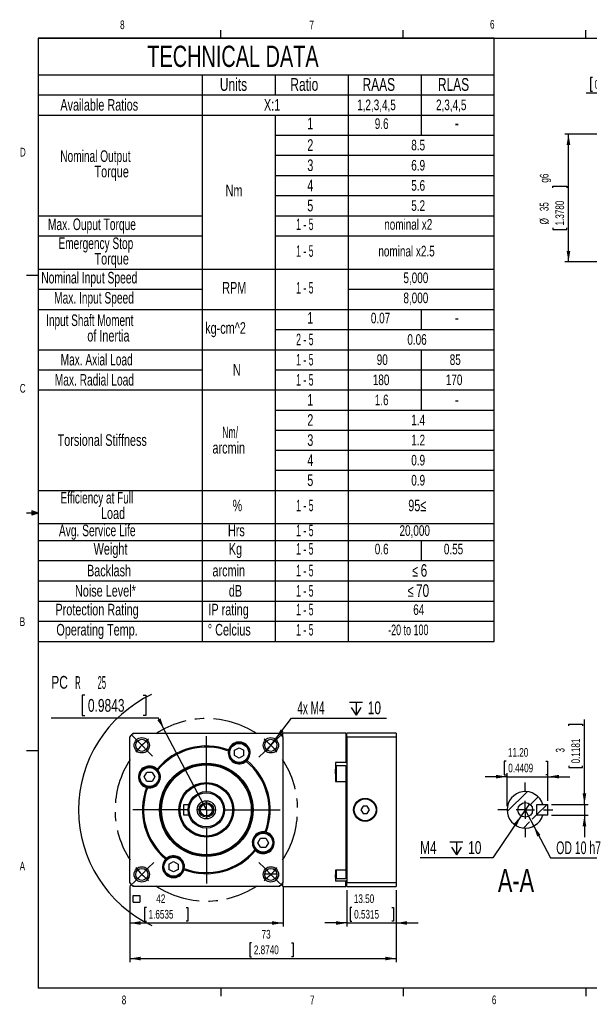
# Model space of a CAD drawing. Extents: x 11 to 421, y 5 to 275.
# Tile 1 of 9: x 11 to 167, y 6 to 275. Entities that reach past the tile are written whole.
import ezdxf
from ezdxf.enums import TextEntityAlignment as Align

# ---------------------------------------------------------------- set-up
doc = ezdxf.new("R2010")
doc.units = 0
doc.header["$PDSIZE"] = -1
doc.linetypes.add('CENTERX2', pattern=[20.32, 12.7, -2.54, 2.54, -2.54])
doc.layers.get('0').update_dxf_attribs({"linetype": 'CONTINUOUS'})
doc.dimstyles.new('SLDDIMSTYLE1', dxfattribs={"dimtxt": 3.5, "dimasz": 3, "dimexe": 0, "dimexo": 0.0625, "dimgap": 0.875, "dimtad": 0, "dimtih": 1, "dimtoh": 1, "dimrnd": 1e-09, "dimzin": 12, "dimblk1": 'NONE', "dimsah": 1, "dimcen": 0, "dimazin": 3, "dimtfac": 1, "dimtmove": 0, "dimatfit": 3})
doc.dimstyles.new('SLDDIMSTYLE3', dxfattribs={"dimtxt": 2.38125, "dimasz": 3, "dimexe": 0, "dimexo": 0.0625, "dimgap": 0.595313, "dimtad": 1, "dimrnd": 1e-09, "dimzin": 12, "dimsah": 1, "dimcen": 0.09, "dimazin": 3, "dimtfac": 1, "dimtmove": 0, "dimatfit": 3})
doc.dimstyles.new('SLDDIMSTYLE4', dxfattribs={"dimtxt": 2.38125, "dimasz": 3, "dimexe": 0, "dimexo": 0.0625, "dimgap": 0.595313, "dimtad": 1, "dimrnd": 1e-09, "dimzin": 12, "dimsah": 1, "dimcen": 0.09, "dimazin": 3, "dimtfac": 1, "dimtofl": 0, "dimtmove": 0, "dimatfit": 3})
doc.dimstyles.new('SLDDIMSTYLE5', dxfattribs={"dimtxt": 3.5, "dimasz": 3, "dimexe": 0, "dimexo": 0.0625, "dimgap": 0.875, "dimtad": 0, "dimtih": 1, "dimtoh": 1, "dimrnd": 1e-09, "dimzin": 12, "dimsah": 1, "dimcen": 0, "dimazin": 3, "dimtfac": 1, "dimtofl": 0, "dimtmove": 0, "dimatfit": 3})
doc.dimstyles.new('SLDDIMSTYLE6', dxfattribs={"dimtxt": 2.38125, "dimasz": 3, "dimexe": 0, "dimexo": 0.0625, "dimgap": 0.595313, "dimtad": 1, "dimrnd": 1e-09, "dimzin": 4, "dimsah": 1, "dimcen": 0.09, "dimazin": 3, "dimtfac": 1, "dimtmove": 0, "dimatfit": 3})
doc.dimstyles.new('SLDDIMSTYLE8', dxfattribs={"dimtxt": 3.5, "dimasz": 3, "dimexe": 0, "dimexo": 0.0625, "dimgap": 0.875, "dimtad": 0, "dimtih": 1, "dimtoh": 1, "dimrnd": 1e-09, "dimzin": 12, "dimsah": 1, "dimcen": 0, "dimazin": 3, "dimtfac": 1, "dimtofl": 0, "dimtmove": 0, "dimatfit": 3})

# ---------------------------------------------------------------- blocks, each defined once
blk = doc.blocks.new('SW_TABLEANNOTATION_1')
at = {"color": 0, "linetype": 'CONTINUOUS'}
for p, q in [((0, 0), (0, -165.24)), ((124.88, 0), (0, 0)), ((124.88, -165.24), (124.88, 0)), ((0, -10), (124.88, -10)), ((44.88, -10), (44.88, -165.24)), ((64.88, -10), (64.88, -15.53)), ((84.88, -10), (84.88, -165.24)), ((104.88, -10), (104.88, -26.53)), ((0, -15.53), (124.88, -15.53)), ((0, -21.03), (124.88, -21.03)), ((64.88, -21.03), (64.88, -165.24)), ((64.88, -26.53), (124.88, -26.53)), ((64.88, -32.05), (124.88, -32.05)), ((64.88, -37.58), (124.88, -37.58)), ((64.88, -43.1), (124.88, -43.1)), ((0, -48.63), (44.88, -48.63)), ((64.88, -48.63), (124.88, -48.63)), ((0, -54.15), (44.88, -54.15)), ((64.88, -54.15), (124.88, -54.15)), ((0, -63.27), (124.88, -63.27)), ((0, -68.77), (44.88, -68.77)), ((84.88, -68.77), (124.88, -68.77)), ((0, -74.29), (124.88, -74.29)), ((104.88, -74.29), (104.88, -79.79)), ((64.88, -79.79), (124.88, -79.79)), ((0, -85.32), (124.88, -85.32)), ((104.88, -85.32), (104.88, -101.87)), ((0, -90.84), (44.88, -90.84)), ((64.88, -90.84), (124.88, -90.84)), ((0, -96.37), (124.88, -96.37)), ((64.88, -101.87), (124.88, -101.87)), ((64.88, -107.37), (124.88, -107.37)), ((64.88, -112.87), (124.88, -112.87)), ((64.88, -118.37), (124.88, -118.37)), ((0, -123.87), (124.88, -123.87)), ((0, -132.98), (124.88, -132.98)), ((0, -137.57), (124.88, -137.57)), ((104.88, -137.57), (104.88, -143.09)), ((0, -143.09), (124.88, -143.09)), ((0, -148.66), (124.88, -148.66)), ((0, -154.19), (124.88, -154.19)), ((0, -159.71), (124.88, -159.71)), ((0, -165.24), (124.88, -165.24))]:
    blk.add_line(p, q, dxfattribs=at)
for s, height, width, p in [('TECHNICAL DATA', 5.8208, 0.7, (29.89, -9.6)), ('Units', 3.5, 0.7, (49.75, -15.46)), ('Ratio', 3.5, 0.7, (69.07, -15.46)), ('RAAS', 3.5, 0.7, (88.84, -15.46)), ('RLAS', 3.5, 0.7, (109.49, -15.46)), ('Available Ratios', 3.175, 0.7, (6.06, -20.79)), ('X:1', 3.175, 0.7, (61.83, -20.79)), ('1,2,3,4,5', 2.91, 0.7, (87.36, -20.58)), ('2,3,4,5', 2.91, 0.7, (108.97, -20.58)), ('1', 3.17, 0.7, (73.71, -25.89)), ('9.6', 2.91, 0.7, (92.19, -25.72)), ('-', 3.5, 0.7, (114.1, -26.04)), ('2', 3.17, 0.7, (73.71, -31.8)), ('8.5', 2.91, 0.7, (102.19, -31.59)), ('Nominal Output ', 3.175, 0.653333, (6.04, -34.83)), ('Torque', 3.175, 0.7, (15.41, -39.06)), ('3', 3.17, 0.7, (73.71, -37.32)), ('6.9', 2.91, 0.7, (102.19, -37.12)), ('Nm', 3.175, 0.7, (51.33, -44.26)), ('4', 3.17, 0.7, (73.71, -42.85)), ('5.6', 2.91, 0.7, (102.19, -42.65)), ('5', 3.17, 0.7, (73.71, -48.38)), ('5.2', 2.91, 0.7, (102.19, -48.17)), ('Max. Ouput Torque', 3.175, 0.658824, (2.67, -53.51)), ('1 - 5', 3.175, 0.56, (70.66, -53.51)), ('nominal x2', 2.91, 0.7, (94.78, -53.33)), ('Emergency Stop ', 3.175, 0.653333, (5.53, -58.71)), ('nominal x2.5', 2.9104, 0.7, (93.17, -60.65)), ('Torque', 3.175, 0.7, (15.41, -62.94)), ('1 - 5', 3.175, 0.56, (70.66, -60.83)), ('Nominal Input Speed', 3.175, 0.663158, (0.83, -68.13)), ('5,000', 2.91, 0.7, (100.04, -67.96)), ('RPM', 3.175, 0.7, (50.4, -70.9)), ('1 - 5', 3.175, 0.56, (70.66, -70.9)), ('Max. Input Speed', 3.175, 0.65625, (4.36, -73.65)), ('8,000', 2.91, 0.7, (100.04, -73.47)), ('Input Shaft Moment ', 3.175, 0.644737, (2.18, -79.8)), ('1', 3.17, 0.7, (73.71, -79.16)), ('0.07', 2.91, 0.7, (91.12, -78.98)), ('kg-cm^ 2', 3.175, 0.7, (45.74, -81.92)), ('-', 3.5, 0.7, (114.1, -79.3)), ('of Inertia', 3.175, 0.7, (13.44, -84.04)), ('2 - 5', 3.175, 0.56, (70.66, -85.06)), ('0.06', 2.91, 0.7, (101.12, -84.86)), ('Max. Axial Load', 3.175, 0.653333, (6.14, -90.59)), ('1 - 5', 3.175, 0.56, (70.66, -90.59)), ('90', 2.91, 0.7, (92.73, -90.39)), ('85', 2.91, 0.7, (112.73, -90.39)), ('Max. Radial Load', 3.175, 0.65625, (4.54, -96.12)), ('N', 3.17, 0.7, (53.31, -93.35)), ('1 - 5', 3.175, 0.56, (70.66, -96.12)), ('180', 2.91, 0.7, (91.65, -95.91)), ('170', 2.91, 0.7, (111.65, -95.91)), ('1', 3.17, 0.7, (73.71, -101.63)), ('1.6', 2.91, 0.7, (92.19, -101.42)), ('-', 3.5, 0.7, (114.1, -101.81)), ('2', 3.17, 0.7, (73.71, -107.13)), ('1.4', 2.91, 0.7, (102.19, -106.92)), ('Nm/  ', 3.175, 0.56, (50.4, -110.51)), ('Torsional Stiffness', 3.175, 0.7, (5.31, -112.63)), ('arcmin', 3.175, 0.7, (47.73, -114.74)), ('3', 3.17, 0.7, (73.71, -112.63)), ('1.2', 2.91, 0.7, (102.19, -112.42)), ('4', 3.17, 0.7, (73.71, -118.13)), ('0.9', 2.91, 0.7, (102.19, -117.92)), ('5', 3.17, 0.7, (73.71, -123.63)), ('0.9', 2.91, 0.7, (102.19, -123.42)), ('Efficiency at Full ', 3.175, 0.644737, (6.09, -128.42)), ('%', 3.17, 0.7, (53.24, -130.54)), ('1 - 5', 3.175, 0.56, (70.66, -130.54)), ('95≤', 3.175, 0.7, (101.37, -130.54)), ('Load', 3.175, 0.7, (17.18, -132.66)), ('Avg. Service Life', 3.175, 0.658824, (5.67, -137.39)), ('Hrs', 3.175, 0.7, (51.97, -137.39)), ('1 - 5', 3.175, 0.56, (70.66, -137.39)), ('20,000', 2.91, 0.7, (98.97, -137.21)), ('Weight', 3.175, 0.7, (15.18, -142.44)), ('Kg', 3.175, 0.7, (52.21, -142.44)), ('1 - 5', 3.175, 0.56, (70.66, -142.44)), ('0.6', 2.91, 0.7, (92.19, -142.27)), ('0.55', 2.91, 0.7, (111.12, -142.27)), ('Backlash', 3.175, 0.7, (13.37, -148.39)), ('arcmin', 3.175, 0.7, (47.73, -148.39)), ('1 - 5', 3.175, 0.56, (70.66, -148.39)), ('≤', 3.17, 0.7, (102.45, -148.45)), ('6', 3.44, 0.7, (104.77, -148.56)), ('Noise Level*', 3.175, 0.7, (10.06, -153.93)), ('dB', 3.175, 0.7, (52.22, -153.93)), ('1 - 5', 3.175, 0.56, (70.66, -153.93)), ('≤', 3.17, 0.7, (101.18, -153.97)), ('70', 3.44, 0.7, (103.5, -154.08)), ('Protection Rating', 3.175, 0.7, (4.72, -159.07)), ('IP rating', 3.175, 0.7, (46.62, -159.07)), ('1 - 5', 3.175, 0.56, (70.66, -159.07)), ('64', 2.91, 0.7, (102.73, -158.89)), ('Operating Temp.', 3.175, 0.7, (4.97, -164.59)), ('%%d', 3.175, 0.7, (46.45, -164.59)), ('Celcius', 3.175, 0.7, (48.47, -164.59)), ('1 - 5', 3.175, 0.56, (70.66, -164.59)), ('-20 to 100', 2.91, 0.63, (95.86, -164.42))]:
    blk.add_text(s, height=height, dxfattribs=dict(at, width=width)).set_placement(p, align=Align.BOTTOM_LEFT)
blk = doc.blocks.new('*D31')
at = {"color": 7, "linetype": 'CONTINUOUS'}
for p, q in [((167.71, 259.52), (167.23, 259.52)), ((167.23, 259.52), (167.23, 255.73)), ((178.6, 259.52), (179.08, 259.52)), ((179.08, 259.52), (179.08, 255.73)), ((200.66, 255.25), (165.99, 255.25)), ((167.23, 255.73), (167.71, 255.73)), ((179.08, 255.73), (178.6, 255.73)), ((200.66, 244.72), (200.66, 256.25)), ((203.16, 255.25), (200.66, 255.25)), ((203.16, 248.52), (203.16, 256.25)), ((203.16, 255.25), (209.16, 255.25))]:
    blk.add_line(p, q, dxfattribs=at)
for points in [[(200.66, 255.25), (197.66, 255.75), (197.66, 254.75)], [(203.16, 255.25), (206.16, 254.75), (206.16, 255.75)]]:
    blk.add_solid(points, dxfattribs=at)
at = {"color": 7, "linetype": 'CONTINUOUS', "width": 0.7}
for s, p in [('2.50', (169.11, 260, 15.6)), ('0.0984', (168.32, 255.73, 15.6))]:
    blk.add_text(s, height=2.381, dxfattribs=at).set_placement(p, align=Align.BOTTOM_LEFT)
blk = doc.blocks.new('*D34')
at = {"color": 7, "linetype": 'CONTINUOUS'}
for p, q in [((199.96, 244.02), (160.16, 244.02)), ((161.16, 209.02), (161.16, 244.02)), ((156.89, 229.24), (156.89, 229.72)), ((156.89, 229.72), (160.67, 229.72)), ((160.67, 229.72), (160.67, 229.24)), ((156.89, 218.35), (156.89, 217.87)), ((156.89, 217.87), (160.67, 217.87)), ((160.67, 217.87), (160.67, 218.35)), ((199.96, 209.02), (160.16, 209.02))]:
    blk.add_line(p, q, dxfattribs=at)
for points in [[(161.16, 244.02), (160.66, 241.02), (161.66, 241.02)], [(161.16, 209.02), (161.66, 212.02), (160.66, 212.02)]]:
    blk.add_solid(points, dxfattribs=at)
at = {"color": 7, "linetype": 'CONTINUOUS', "width": 0.7}
for s, p in [(' g6', (156.41, 230.08, 15.6)), ('35', (156.41, 222.87, 15.6)), ('1.3780', (160.67, 218.96, 15.6)), ('%%c', (156.41, 219.27, 15.6))]:
    blk.add_text(s, height=2.381, rotation=90, dxfattribs=at).set_placement(p, align=Align.BOTTOM_LEFT)
blk = doc.blocks.new('*D50')
at = {"color": 7, "linetype": 'CONTINUOUS'}
for p, q in [((100.46, 36.86), (100.46, 26.86)), ((113.96, 36.86), (113.96, 26.86)), ((101.85, 32.13), (101.36, 32.13)), ((101.36, 32.13), (101.36, 28.35)), ((112.73, 32.13), (113.21, 32.13)), ((113.21, 32.13), (113.21, 28.35)), ((100.46, 27.86), (94.46, 27.86)), ((100.46, 27.86), (113.96, 27.86)), ((101.36, 28.35), (101.85, 28.35)), ((113.21, 28.35), (112.73, 28.35)), ((113.96, 27.86), (119.96, 27.86))]:
    blk.add_line(p, q, dxfattribs=at)
for points in [[(100.46, 27.86), (97.46, 28.36), (97.46, 27.36)], [(113.96, 27.86), (116.96, 27.36), (116.96, 28.36)]]:
    blk.add_solid(points, dxfattribs=at)
at = {"color": 7, "linetype": 'CONTINUOUS', "width": 0.7}
for s, p in [('13.50', (102.37, 32.61, -7.65)), ('0.5315', (102.45, 28.35, -7.65))]:
    blk.add_text(s, height=2.381, dxfattribs=at).set_placement(p, align=Align.BOTTOM_LEFT)
blk = doc.blocks.new('SW_SYMBOL_MOD_BOX')
at = {"color": 0, "linetype": 'CONTINUOUS'}
for p, q in [((200, 200), (200, 800)), ((200, 800), (800, 800)), ((200, 200), (800, 200)), ((800, 800), (800, 200))]:
    blk.add_line(p, q, dxfattribs=at)
blk = doc.blocks.new('*D51')
at = {"color": 7, "linetype": 'CONTINUOUS'}
for p, q in [((40.96, 37.86), (40.96, 26.86)), ((82.96, 37.86), (82.96, 26.86)), ((45.54, 32.13), (45.05, 32.13)), ((45.05, 32.13), (45.05, 28.35)), ((56.42, 32.13), (56.9, 32.13)), ((56.9, 32.13), (56.9, 28.35)), ((40.96, 27.86), (82.96, 27.86)), ((45.05, 28.35), (45.54, 28.35)), ((56.9, 28.35), (56.42, 28.35))]:
    blk.add_line(p, q, dxfattribs=at)
for points in [[(40.96, 27.86), (43.96, 27.36), (43.96, 28.36)], [(82.96, 27.86), (79.96, 28.36), (79.96, 27.36)]]:
    blk.add_solid(points, dxfattribs=at)
at = {"color": 7, "linetype": 'CONTINUOUS', "xscale": 0.0030416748, "yscale": 0.0030416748, "zscale": 0.0030416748}
blk.add_blockref('SW_SYMBOL_MOD_BOX', (41.29, 32.94), dxfattribs=at)
at = {"color": 7, "linetype": 'CONTINUOUS', "width": 0.7}
for s, p in [('42', (48.25, 32.61, -7.65)), ('1.6535', (46.14, 28.35, -7.65))]:
    blk.add_text(s, height=2.381, dxfattribs=at).set_placement(p, align=Align.BOTTOM_LEFT)
blk = doc.blocks.new('*D52')
at = {"color": 7, "linetype": 'CONTINUOUS'}
for p, q in [((40.96, 37.86), (40.96, 17.12)), ((113.96, 36.86), (113.96, 17.12)), ((74.37, 22.38), (73.89, 22.38)), ((73.89, 22.38), (73.89, 18.6)), ((85.25, 22.38), (85.74, 22.38)), ((85.74, 22.38), (85.74, 18.6)), ((40.96, 18.12), (113.96, 18.12)), ((73.89, 18.6), (74.37, 18.6)), ((85.74, 18.6), (85.25, 18.6))]:
    blk.add_line(p, q, dxfattribs=at)
for points in [[(40.96, 18.12), (43.96, 17.62), (43.96, 18.62)], [(113.96, 18.12), (110.96, 18.62), (110.96, 17.62)]]:
    blk.add_solid(points, dxfattribs=at)
at = {"color": 7, "linetype": 'CONTINUOUS', "width": 0.7}
for s, p in [('73', (77.09, 22.87, -7.65)), ('2.8740', (74.98, 18.6, -7.65))]:
    blk.add_text(s, height=2.381, dxfattribs=at).set_placement(p, align=Align.BOTTOM_LEFT)
blk = doc.blocks.new('*D53')
at = {"color": 7, "linetype": 'CONTINUOUS'}
for p, q in [((28.63, 90.24), (27.92, 90.24)), ((27.92, 90.24), (27.92, 84.68)), ((44.63, 90.24), (45.34, 90.24)), ((45.34, 90.24), (45.34, 84.68)), ((48.82, 83.97), (19.48, 83.97)), ((27.92, 84.68), (28.63, 84.68)), ((45.34, 84.68), (44.63, 84.68)), ((50.36, 81.01), (48.82, 83.97)), ((61.96, 58.86), (50.36, 81.01))]:
    blk.add_line(p, q, dxfattribs=at)
blk.add_arc((61.96, 58.86), 35, 115.3403, 244.7028, dxfattribs=at)
blk.add_solid([(50.36, 81.01), (49.42, 83.9), (48.53, 83.44)], dxfattribs=at)
for s, width, p in [('PC', 0.7, (19.48, 91, -7.65)), ('R        25', 0.445455, (26.03, 90.95, -7.65)), ('0.9843', 0.7, (29.52, 84.68, -7.65))]:
    blk.add_text(s, height=3.5, dxfattribs=dict(at, width=width)).set_placement(p, align=Align.BOTTOM_LEFT)
blk = doc.blocks.new('SW_SYMBOL_HOLE_DEPTH')
at = {"color": 0, "linetype": 'CONTINUOUS'}
for p, q in [((0, 875), (800, 875)), ((400, 875), (400, 75)), ((100, 555), (400, 75)), ((700, 555), (400, 75))]:
    blk.add_line(p, q, dxfattribs=at)
blk = doc.blocks.new('*D54')
at = {"color": 7, "linetype": 'CONTINUOUS'}
for p, q in [((80.91, 78.21), (85.3, 83.97)), ((85.3, 83.97), (111.35, 83.97)), ((78.36, 74.87), (80.91, 78.21))]:
    blk.add_line(p, q, dxfattribs=at)
blk.add_solid([(80.91, 78.21), (83.13, 80.29), (82.33, 80.9)], dxfattribs=at)
at = {"color": 7, "linetype": 'CONTINUOUS', "xscale": 0.0044707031, "yscale": 0.0044707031, "zscale": 0.0044707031}
blk.add_blockref('SW_SYMBOL_HOLE_DEPTH', (101.17, 84.45), dxfattribs=at)
at = {"color": 7, "linetype": 'CONTINUOUS'}
for s, width, p in [('4x M4 ', 0.583333, (86.89, 84.02, -7.65)), ('10', 0.7, (106.17, 84.02, -7.65))]:
    blk.add_text(s, height=3.5, dxfattribs=dict(at, width=width)).set_placement(p, align=Align.BOTTOM_LEFT)
blk = doc.blocks.new('_NONE')
blk = doc.blocks.new('SW_CENTERMARKSYMBOL_19')
at = {"color": 0, "linetype": 'CONTINUOUS'}
for p, q in [((-1.77, 37.12), (-2.93, 38.29)), ((17.68, 22.68), (17.68, 37.86)), ((37.12, 37.12), (38.61, 38.61)), ((0, 35.36), (-1.77, 37.12)), ((0, 35.36), (1.77, 33.59)), ((35.36, 35.36), (33.59, 33.59)), ((35.36, 35.36), (37.12, 37.12)), ((1.77, 33.59), (2.93, 32.42)), ((33.59, 33.59), (32.1, 32.1)), ((17.68, 17.68), (17.68, 20.18)), ((12.68, 17.68), (-2.5, 17.68)), ((17.68, 17.68), (15.18, 17.68)), ((17.68, 17.68), (17.68, 15.18)), ((17.68, 17.68), (20.18, 17.68)), ((22.68, 17.68), (37.86, 17.68)), ((17.68, 12.68), (17.68, -2.5)), ((1.77, 1.77), (3.25, 3.25)), ((33.59, 1.77), (32.1, 3.25)), ((0, 0), (-1.77, -1.77)), ((0, 0), (1.77, 1.77)), ((35.36, 0), (33.59, 1.77)), ((35.36, 0), (37.12, -1.77)), ((-1.77, -1.77), (-3.25, -3.25)), ((37.12, -1.77), (38.61, -3.25))]:
    blk.add_line(p, q, dxfattribs=at)
at = {"color": 0, "linetype": 'CENTERX2'}
for start, end in [(56.4592, 123.5408), (146.4592, 213.5408), (326.4592, 33.5408), (236.4592, 303.5408)]:
    blk.add_arc((17.68, 17.68), 25, start, end, dxfattribs=at)
at = {"color": 0, "linetype": 'CONTINUOUS'}
for start, end in [(135, 140.7296), (129.2704, 135), (45, 50.7296), (39.2704, 45), (219.2704, 225), (225, 230.7296), (315, 320.7296), (309.2704, 315)]:
    blk.add_arc((17.68, 17.68), 25, start, end, dxfattribs=at)
blk = doc.blocks.new('*D56')
at = {"color": 7, "linetype": 'CONTINUOUS'}
for p, q in [((144.06, 72.22), (143.58, 72.22)), ((143.58, 72.22), (143.58, 68.43)), ((154.94, 72.22), (155.43, 72.22)), ((155.43, 72.22), (155.43, 68.43)), ((144.34, 67.95), (138.34, 67.95)), ((143.58, 68.43), (144.06, 68.43)), ((144.34, 59.86), (144.34, 68.95)), ((144.34, 67.95), (155.54, 67.95)), ((155.43, 68.43), (154.94, 68.43)), ((155.54, 61.36), (155.54, 68.95)), ((155.54, 67.95), (161.54, 67.95))]:
    blk.add_line(p, q, dxfattribs=at)
for points in [[(144.34, 67.95), (141.34, 68.45), (141.34, 67.45)], [(155.54, 67.95), (158.54, 67.45), (158.54, 68.45)]]:
    blk.add_solid(points, dxfattribs=at)
at = {"color": 7, "linetype": 'CONTINUOUS', "width": 0.7}
for s, p in [('11.20', (144.58, 72.7, 0.1)), ('0.4409', (144.67, 68.43, 0.1))]:
    blk.add_text(s, height=2.381, dxfattribs=at).set_placement(p, align=Align.BOTTOM_LEFT)
blk = doc.blocks.new('*D57')
at = {"color": 7, "linetype": 'CONTINUOUS'}
for p, q in [((149.34, 58.86), (151.65, 54.43)), ((151.65, 54.43), (156.23, 45.68)), ((156.23, 45.68), (178.53, 45.68))]:
    blk.add_line(p, q, dxfattribs=at)
blk.add_solid([(151.65, 54.43), (152.6, 51.54), (153.48, 52)], dxfattribs=at)
at = {"color": 7, "linetype": 'CONTINUOUS', "width": 0.6125}
blk.add_text('OD 10 h7', height=3.5, dxfattribs=at).set_placement((157.81, 45.68, 40.68), align=Align.BOTTOM_LEFT)
blk = doc.blocks.new('*D58')
at = {"color": 7, "linetype": 'CONTINUOUS'}
for p, q in [((161.27, 81.85), (161.27, 82.33)), ((161.27, 82.33), (165.05, 82.33)), ((165.05, 82.33), (165.05, 81.85)), ((165.54, 60.36), (165.54, 83.57)), ((161.27, 70.96), (161.27, 70.48)), ((161.27, 70.48), (165.05, 70.48)), ((165.05, 70.48), (165.05, 70.96)), ((156.54, 60.36), (166.54, 60.36)), ((165.54, 60.36), (165.54, 57.36)), ((156.54, 57.36), (166.54, 57.36)), ((165.54, 57.36), (165.54, 51.36))]:
    blk.add_line(p, q, dxfattribs=at)
for points in [[(165.54, 60.36), (166.04, 63.36), (165.04, 63.36)], [(165.54, 57.36), (165.04, 54.36), (166.04, 54.36)]]:
    blk.add_solid(points, dxfattribs=at)
at = {"color": 7, "linetype": 'CONTINUOUS', "width": 0.7}
for s, height, p in [('0.1181', 2.381, (165.05, 71.57, 40.68)), ('3', 2.38, (160.79, 74.56, 40.68))]:
    blk.add_text(s, height=height, rotation=90, dxfattribs=at).set_placement(p, align=Align.BOTTOM_LEFT)
blk = doc.blocks.new('*D59')
at = {"color": 7, "linetype": 'CONTINUOUS'}
for p, q in [((150.45, 60.52), (148.22, 57.21)), ((148.22, 57.21), (140.43, 45.68)), ((140.43, 45.68), (120.5, 45.68))]:
    blk.add_line(p, q, dxfattribs=at)
blk.add_solid([(148.22, 57.21), (146.12, 55), (146.95, 54.44)], dxfattribs=at)
at = {"color": 7, "linetype": 'CONTINUOUS', "xscale": 0.0044707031, "yscale": 0.0044707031, "zscale": 0.0044707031}
blk.add_blockref('SW_SYMBOL_HOLE_DEPTH', (128.67, 46.16), dxfattribs=at)
at = {"color": 7, "linetype": 'CONTINUOUS', "width": 0.7}
for s, p in [('M4 ', (120.5, 45.73, 40.68)), ('10', (133.67, 45.73, 40.68))]:
    blk.add_text(s, height=3.5, dxfattribs=at).set_placement(p, align=Align.BOTTOM_LEFT)
blk = doc.blocks.new('SW_CENTERMARKSYMBOL_20')
at = {"color": 0, "linetype": 'CONTINUOUS'}
for p, q in [((0, 5), (0, 7.5)), ((-5, 0), (-7.5, 0)), ((0, 0), (-2.5, 0)), ((0, 0), (0, 2.5)), ((0, 0), (0, -2.5)), ((0, 0), (2.5, 0)), ((5, 0), (7.5, 0)), ((0, -5), (0, -7.5))]:
    blk.add_line(p, q, dxfattribs=at)

msp = doc.modelspace()

# ---------------------------------------------------------------- linework, layer by layer
at = {"color": 7, "linetype": 'CONTINUOUS'}
for p, q in [((15.907, 270.309), (415.957, 270.309)), ((15.907, 270.309), (15.907, 9.959)), ((65.907, 270.309), (65.907, 272.463)), ((115.913, 270.309), (115.913, 272.463)), ((165.919, 270.309), (165.919, 272.463)), ((15.907, 205.221), (12.732, 205.221)), ((14.2, 140.744), (14.2, 139.56)), ((15.907, 140.134), (14.2, 140.744)), ((15.907, 140.134), (14.2, 140.363)), ((15.907, 140.134), (12.732, 140.134)), ((15.907, 140.134), (14.2, 139.872)), ((15.907, 140.134), (14.2, 139.56)), ((40.959, 38.863), (40.959, 78.863)), ((41.959, 79.863), (81.959, 79.863)), ((100.159, 79.863), (82.959, 79.863)), ((82.959, 78.863), (82.959, 79.863)), ((82.959, 78.863), (82.959, 38.863)), ((100.459, 79.563), (100.159, 79.863)), ((100.159, 79.863), (100.159, 71.854)), ((113.959, 79.863), (100.459, 79.863)), ((100.459, 78.863), (100.459, 79.863)), ((100.459, 78.863), (113.959, 78.863)), ((100.459, 78.863), (100.459, 38.863)), ((113.959, 79.863), (113.959, 78.863)), ((113.959, 78.863), (113.959, 38.863)), ((69.709, 75.174), (70.959, 75.895)), ((70.959, 75.895), (72.209, 75.174)), ((15.907, 75.046), (12.732, 75.046)), ((68.071, 75.262), (68.004, 74.966)), ((69.709, 73.73), (69.709, 75.174)), ((70.959, 73.009), (69.709, 73.73)), ((72.209, 73.73), (70.959, 73.009)), ((72.209, 73.73), (72.209, 75.174)), ((72.883, 72.15), (73.105, 72.355)), ((100.159, 71.854), (97.359, 71.854)), ((97.359, 71.854), (97.359, 70.015)), ((97.559, 70.913), (97.359, 70.713)), ((100.159, 70.913), (97.559, 70.913)), ((97.559, 70.913), (97.559, 66.658)), ((100.159, 71.854), (100.459, 71.702)), ((100.359, 70.713), (100.159, 70.913)), ((100.159, 70.913), (100.159, 66.658)), ((100.359, 70.713), (100.359, 66.55)), ((44.927, 67.863), (45.649, 69.113)), ((45.649, 66.613), (44.927, 67.863)), ((47.093, 69.113), (45.649, 69.113)), ((47.093, 69.113), (47.814, 67.863)), ((47.814, 67.863), (47.093, 66.613)), ((48.673, 69.787), (48.468, 70.009)), ((97.359, 68.698), (97.359, 70.015)), ((97.359, 68.698), (97.359, 66.658)), ((45.561, 64.975), (45.856, 64.908)), ((47.093, 66.613), (45.649, 66.613)), ((97.359, 66.658), (100.159, 66.658)), ((100.159, 66.658), (100.159, 42.363)), ((100.159, 66.658), (100.459, 66.506)), ((144.359, 58.377), (149.822, 63.84)), ((150.776, 60.304), (152.871, 62.399)), ((55.759, 60.363), (57.19, 60.363)), ((55.759, 57.363), (55.759, 60.363)), ((104.882, 59.863), (104.305, 58.863)), ((106.037, 59.863), (104.882, 59.863)), ((106.614, 58.863), (106.037, 59.863)), ((152.536, 57.573), (155.326, 60.363)), ((152.536, 60.363), (155.536, 60.363)), ((152.536, 57.363), (152.536, 60.363)), ((152.536, 60.363), (154.105, 60.363)), ((155.536, 57.363), (155.536, 60.363)), ((57.19, 57.363), (55.759, 57.363)), ((104.305, 58.863), (104.882, 57.863)), ((104.882, 57.863), (106.037, 57.863)), ((106.037, 57.863), (106.614, 58.863)), ((151.247, 56.285), (152.536, 57.573)), ((155.536, 57.363), (152.536, 57.363)), ((154.105, 57.363), (152.536, 57.363)), ((148.849, 53.887), (150.506, 55.544)), ((78.358, 52.752), (78.062, 52.819)), ((76.104, 49.863), (76.826, 51.113)), ((76.826, 48.613), (76.104, 49.863)), ((76.826, 51.113), (78.269, 51.113)), ((76.826, 48.613), (78.269, 48.613)), ((78.269, 51.113), (78.991, 49.863)), ((78.991, 49.863), (78.269, 48.613)), ((75.245, 47.94), (75.451, 47.718)), ((51.036, 45.577), (50.814, 45.372)), ((51.709, 43.997), (52.959, 44.718)), ((51.709, 43.997), (51.709, 42.553)), ((52.959, 44.718), (54.209, 43.997)), ((54.209, 43.997), (54.209, 42.553)), ((52.959, 41.832), (51.709, 42.553)), ((54.209, 42.553), (52.959, 41.832)), ((55.848, 42.465), (55.915, 42.761)), ((77.994, 41.342), (81.28, 41.342)), ((100.159, 42.363), (97.359, 42.363)), ((97.359, 42.363), (97.359, 41.069)), ((97.359, 40.309), (97.359, 41.069)), ((97.559, 42.363), (97.559, 40.042)), ((100.159, 42.363), (100.459, 42.626)), ((100.159, 42.362), (100.159, 40.042)), ((100.359, 42.537), (100.359, 40.242)), ((81.959, 37.863), (41.959, 37.863)), ((82.959, 37.863), (82.959, 38.863)), ((82.959, 37.863), (100.159, 37.863)), ((97.359, 40.309), (97.359, 39.363)), ((97.359, 40.242), (97.559, 40.042)), ((100.159, 39.363), (97.359, 39.363)), ((97.559, 40.042), (100.159, 40.042)), ((100.159, 40.042), (100.359, 40.242)), ((100.159, 39.363), (100.459, 39.626)), ((100.159, 37.863), (100.159, 39.363)), ((100.159, 37.863), (100.459, 38.163)), ((113.959, 38.863), (100.459, 38.863)), ((100.459, 37.863), (100.459, 38.863)), ((100.459, 37.863), (113.959, 37.863)), ((113.959, 38.863), (113.959, 37.863)), ((415.957, 9.959), (15.907, 9.959)), ((65.907, 9.959), (65.907, 7.805)), ((115.913, 9.959), (115.913, 7.805)), ((165.919, 9.959), (165.919, 7.805))]:
    msp.add_line(p, q, dxfattribs=at)
at = {"color": 8, "linetype": 'CONTINUOUS'}
for p, q in [((100.459, 70.712), (100.359, 70.712)), ((100.359, 41.342), (100.459, 41.342))]:
    msp.add_line(p, q, dxfattribs=at)
at = {"color": 7, "linetype": 'CONTINUOUS'}
for centre, radius in [((44.282, 76.541), 2.1), ((79.637, 76.541), 2.1), ((44.282, 76.541), 1.65), ((70.959, 74.452), 2.8), ((70.959, 74.452), 2.6), ((79.637, 76.541), 1.65), ((46.371, 67.863), 2.8), ((46.371, 67.863), 2.6), ((61.959, 58.863), 12.8), ((61.959, 58.863), 12.5), ((61.959, 58.863), 12.3), ((61.959, 58.863), 7.5), ((61.959, 58.863), 7.48), ((61.959, 58.863), 7.18), ((61.959, 58.863), 5), ((61.959, 58.863), 4.7), ((61.959, 58.863), 2.5), ((61.959, 58.863), 2), ((61.959, 58.863), 1.65), ((105.459, 58.863), 3.15), ((105.459, 58.863), 3), ((149.336, 58.863), 2), ((77.548, 49.863), 2.8), ((77.548, 49.863), 2.6), ((52.959, 43.275), 2.8), ((52.959, 43.275), 2.6), ((44.282, 41.186), 2.1), ((79.637, 41.186), 2.1), ((44.282, 41.186), 1.65), ((79.637, 41.186), 1.65)]:
    msp.add_circle(centre, radius, dxfattribs=at)
for centre, radius, start, end in [((61.959, 58.863), 29, 133.60282, 136.39718), ((61.959, 58.863), 29, 43.60282, 46.39718), ((61.959, 58.863), 17.5, 69.56038, 140.43962), ((61.959, 58.863), 17.2, 69.42573, 140.57427), ((70.959, 74.452), 3, 315.88088, 164.34058), ((70.959, 74.452), 3, 170.12528, 309.87472), ((46.371, 67.863), 3, 45.65942, 254.34058), ((61.959, 58.863), 17.2, 339.42573, 50.57427), ((61.959, 58.863), 17.5, 339.56038, 50.43962), ((46.371, 67.863), 3, 260.12528, 39.87472), ((61.959, 58.863), 17.5, 159.56038, 230.43962), ((61.959, 58.863), 17.2, 159.42573, 230.57427), ((149.336, 58.863), 5, 17.4576, 342.5424), ((77.548, 49.863), 3, 80.12528, 219.87472), ((77.548, 49.863), 3, 225.65942, 74.34058), ((52.959, 43.275), 3, 350.12528, 129.87472), ((61.959, 58.863), 17.5, 249.56038, 320.43962), ((61.959, 58.863), 17.2, 249.42573, 320.57427), ((52.959, 43.275), 3, 135.65942, 344.34058), ((61.959, 58.863), 29, 223.60282, 226.39718), ((61.959, 58.863), 29, 313.60282, 316.39718)]:
    msp.add_arc(centre, radius, start, end, dxfattribs=at)
msp.add_point((144.336, 58.863), dxfattribs=at)

# ---------------------------------------------------------------- block references
for name, p in [('SW_TABLEANNOTATION_1', (15.907, 270.263)), ('SW_CENTERMARKSYMBOL_19', (44.282, 41.186)), ('SW_CENTERMARKSYMBOL_20', (149.336, 58.863))]:
    msp.add_blockref(name, p, dxfattribs=at)

# ---------------------------------------------------------------- texts
at = {"color": 7, "linetype": 'CONTINUOUS', "width": 0.7}
for s, height, p in [('8', 2.381, (38.331, 272.05)), ('6', 2.381, (139.667, 272.184)), ('7', 2.381, (90.195, 271.978)), ('D', 2.381, (10.887, 237.152)), ('C', 2.381, (10.854, 172.453)), ('B', 2.381, (10.831, 108.519)), ('A', 2.381, (10.821, 41.529)), ('A-A', 6.35, (141.834, 34.421)), ('8', 2.381, (38.78, 4.88)), ('7', 2.381, (90.359, 4.887)), ('6', 2.381, (140.178, 4.897))]:
    msp.add_text(s, height=height, dxfattribs=at).set_placement(p, align=Align.BOTTOM_LEFT)

# ---------------------------------------------------------------- dimensions: what is measured, and where the dimension line sits
at = {"color": 7, "linetype": 'CONTINUOUS'}
for base, p1, p2, dimstyle, picture, middle in [((200.655, 255.249), (203.155, 247.52), (200.655, 243.72), 'SLDDIMSTYLE6', '*D31', (173.155, 255.249)), ((155.536, 67.95), (144.336, 58.863), (155.536, 60.363), 'SLDDIMSTYLE6', '*D56', (149.503, 67.95)), ((113.959, 18.118), (40.959, 38.863), (113.959, 37.863), 'SLDDIMSTYLE4', '*D52', (79.814, 18.118)), ((113.959, 27.863), (100.459, 37.863), (113.959, 37.863), 'SLDDIMSTYLE6', '*D50', (107.288, 27.863))]:
    dim = msp.add_linear_dim(base=base, p1=p1, p2=p2, dimstyle=dimstyle, dxfattribs=at)
    dim.commit()
    dim.dimension.update_dxf_attribs({"geometry": picture, "text_midpoint": middle, "dimtype": 160})
dim = msp.add_linear_dim(base=(161.155, 244.02), p1=(200.955, 209.02), p2=(200.955, 244.02), angle=90, text='%%c<> g6', dimstyle='SLDDIMSTYLE4', dxfattribs=at)
dim.commit()
dim.dimension.update_dxf_attribs({"geometry": '*D34', "text_midpoint": (161.155, 226.18), "dimtype": 160})
dim = msp.add_radius_dim(center=(61.959, 58.863), mpoint=(50.365, 81.012), text='PCR        <>', dimstyle='SLDDIMSTYLE8', dxfattribs=at)
dim.commit()
dim.dimension.update_dxf_attribs({"geometry": '*D53', "text_midpoint": (33.356, 90.264), "dimtype": 164})
for p1, p2, text, picture, middle in [((78.364, 74.871), (80.91, 78.211), '4x M4 {\\fGDT;x}10', '*D54', (99.116, 86.774)), ((150.455, 60.521), (148.216, 57.206), 'M4 {\\fGDT;x}10', '*D59', (129.672, 48.483))]:
    dim = msp.add_diameter_dim_2p(p1=p1, p2=p2, text=text, dimstyle='SLDDIMSTYLE1', override={"dimpost": '<>'}, dxfattribs=at)
    dim.commit()
    dim.dimension.update_dxf_attribs({"geometry": picture, "text_midpoint": middle, "dimtype": 163})
dim = msp.add_linear_dim(base=(165.536, 57.363), p1=(155.536, 60.363), p2=(155.536, 57.363), angle=90, dimstyle='SLDDIMSTYLE3', dxfattribs=at)
dim.commit()
dim.dimension.update_dxf_attribs({"geometry": '*D58', "text_midpoint": (165.536, 76.405), "dimtype": 160})
dim = msp.add_radius_dim(center=(149.336, 58.863), mpoint=(151.651, 54.432), text='OD 10 h7', dimstyle='SLDDIMSTYLE5', override={"dimpost": '<>'}, dxfattribs=at)
dim.commit()
dim.dimension.update_dxf_attribs({"geometry": '*D57', "text_midpoint": (168.17, 48.456), "dimtype": 164})
dim = msp.add_linear_dim(base=(82.959, 27.863), p1=(40.959, 38.863), p2=(82.959, 38.863), text='{\\fGDT;o}<>', dimstyle='SLDDIMSTYLE4', dxfattribs=at)
dim.commit()
dim.dimension.update_dxf_attribs({"geometry": '*D51', "text_midpoint": (49.274, 27.863), "dimtype": 160})

doc.saveas('drawing.dxf')
